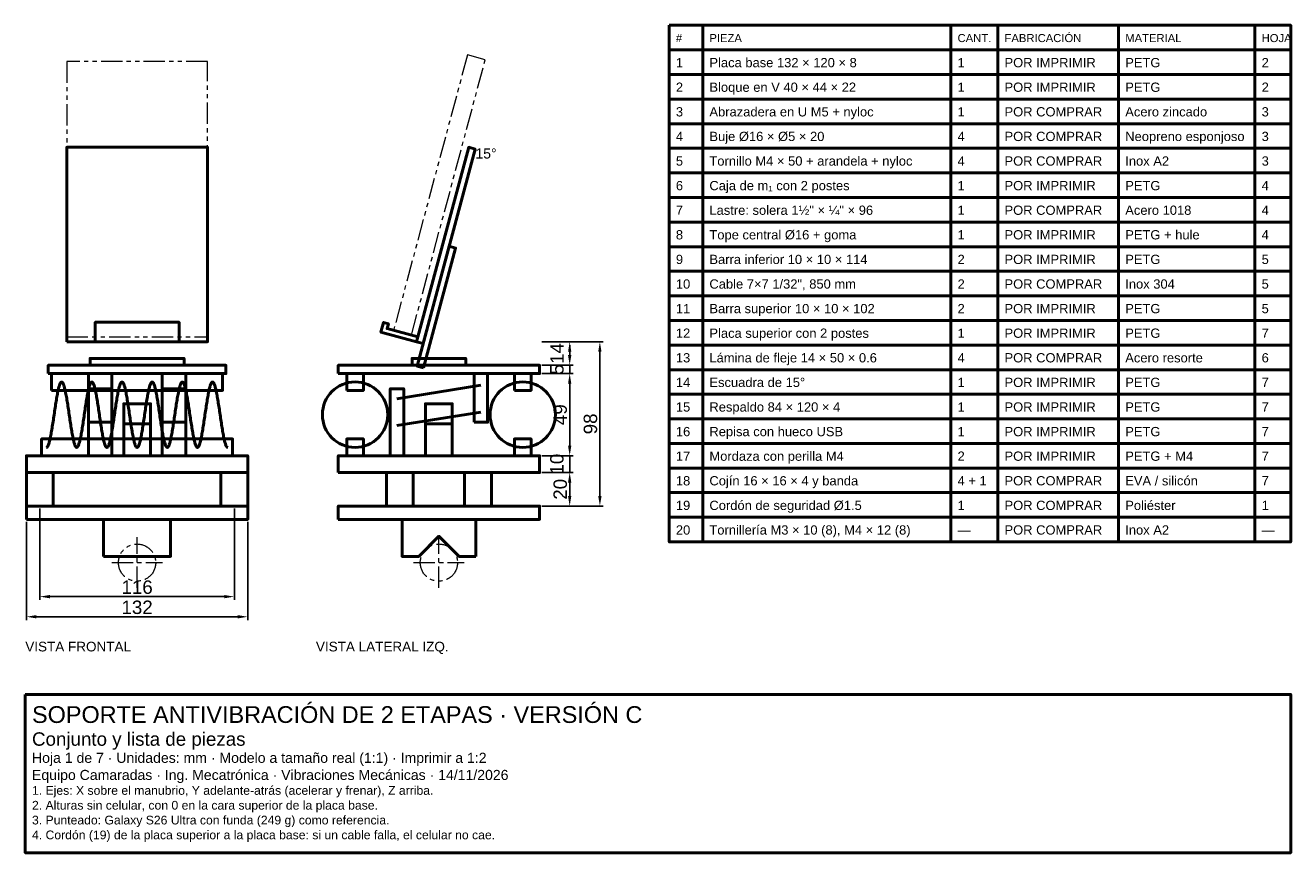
# Model space of a CAD drawing. Header units: millimetres. Extents: x 33 to 788, y -520 to -27.
import ezdxf

# ---------------------------------------------------------------- set-up
doc = ezdxf.new("R2010")
doc.units = ezdxf.units.MM
doc.header["$LTSCALE"] = 4
doc.linetypes.add('CENTER', pattern=[5.08, 3.175, -0.635, 0.635, -0.635])
doc.linetypes.add('PHANTOM', pattern=[6.35, 3.175, -0.635, 0.635, -0.635, 0.635, -0.635])
for name, color, linetype, lineweight in [('CONTORNO', 7, 'Continuous', 50), ('COTAS', 4, 'Continuous', 18), ('EJES', 1, 'CENTER', 18), ('REFERENCIA', 9, 'PHANTOM', 18), ('TEXTO', 3, 'Continuous', 25)]:
    doc.layers.add(name, color=color, linetype=linetype, lineweight=lineweight)
doc.styles.get("Standard").update_dxf_attribs({"font": 'arial.ttf'})
doc.dimstyles.new('PLANO', dxfattribs={"dimscale": 2, "dimtxt": 4, "dimasz": 3, "dimexe": 1, "dimexo": 0.7, "dimgap": 0.8, "dimtad": 1, "dimdec": 1, "dimdsep": 46, "dimtxsty": 'Standard', "dimcen": 2.5, "dimclrd": 256, "dimclre": 256, "dimclrt": 256, "dimazin": 3, "dimtfac": 1, "dimtmove": 0, "dimatfit": 3})

msp = doc.modelspace()

# ---------------------------------------------------------------- linework, layer by layer
at = {"layer": 'CONTORNO'}
for p, q in [((437.33, -26.67), (437.33, -334.67)), ((585.33, -26.67), (585.33, -334.67)), ((613.33, -26.67), (613.33, -334.67)), ((685.33, -26.67), (685.33, -334.67)), ((766.67, -26.67), (766.67, -334.67)), ((417.33, -41.33), (788, -41.33)), ((417.33, -56), (788, -56)), ((417.33, -70.67), (788, -70.67)), ((417.33, -85.33), (788, -85.33)), ((417.33, -100), (788, -100)), ((417.33, -114.67), (788, -114.67)), ((417.33, -129.33), (788, -129.33)), ((417.33, -144), (788, -144)), ((417.33, -158.67), (788, -158.67)), ((417.33, -173.33), (788, -173.33)), ((417.33, -188), (788, -188)), ((417.33, -202.67), (788, -202.67)), ((417.33, -217.33), (788, -217.33)), ((417.33, -232), (788, -232)), ((255, -249.33), (305, -241.33)), ((417.33, -246.67), (788, -246.67)), ((255, -265.33), (305, -257.33)), ((417.33, -261.33), (788, -261.33)), ((417.33, -276), (788, -276)), ((417.33, -290.67), (788, -290.67)), ((417.33, -305.33), (788, -305.33)), ((417.33, -320), (788, -320))]:
    msp.add_line(p, q, dxfattribs=at)
for points in [[(417.33, -26.67), (788, -26.67), (788, -334.67), (417.33, -334.67)], [(58, -215.33), (142, -215.33), (142, -99.42), (58, -99.42)], [(270.56, -216.37), (301.62, -100.46), (297.76, -99.42), (266.7, -215.33)], [(270.8, -230.93), (289.96, -159.45), (286.09, -158.41), (266.94, -229.89)], [(75, -215.33), (125, -215.33), (125, -203.74), (75, -203.74)], [(266.7, -215.33), (245.45, -209.64), (247, -203.84), (249.9, -204.62), (249.12, -207.52), (267.48, -212.44)], [(72, -229.33), (128, -229.33), (128, -225.33), (72, -225.33)], [(264, -229.33), (296, -229.33), (296, -225.33), (264, -225.33)], [(47, -234.33), (153, -234.33), (153, -229.33), (47, -229.33)], [(220, -234.33), (340, -234.33), (340, -229.33), (220, -229.33)], [(49, -244.33), (151, -244.33), (151, -234.33), (49, -234.33)], [(71, -263.33), (85, -263.33), (85, -234.33), (71, -234.33)], [(115, -263.33), (129, -263.33), (129, -234.33), (115, -234.33)], [(225, -244.33), (235, -244.33), (235, -234.33), (225, -234.33)], [(301, -263.33), (309, -263.33), (309, -234.33), (301, -234.33)], [(325, -244.33), (335, -244.33), (335, -234.33), (325, -234.33)], [(71, -283.33), (85, -283.33), (85, -243.33), (71, -243.33)], [(115, -283.33), (129, -283.33), (129, -243.33), (115, -243.33)], [(251, -283.33), (259, -283.33), (259, -243.33), (251, -243.33)], [(92, -264.33), (108, -264.33), (108, -252.33), (92, -252.33)], [(272, -264.33), (288, -264.33), (288, -252.33), (272, -252.33)], [(92, -283.33), (108, -283.33), (108, -264.33), (92, -264.33)], [(272, -283.33), (288, -283.33), (288, -264.33), (272, -264.33)], [(43, -283.33), (157, -283.33), (157, -273.33), (43, -273.33)], [(225, -283.33), (235, -283.33), (235, -273.33), (225, -273.33)], [(325, -283.33), (335, -283.33), (335, -273.33), (325, -273.33)], [(34, -293.33), (166, -293.33), (166, -283.33), (34, -283.33)], [(220, -293.33), (340, -293.33), (340, -283.33), (220, -283.33)], [(34, -313.33), (50, -313.33), (50, -293.33), (34, -293.33)], [(150, -313.33), (166, -313.33), (166, -293.33), (150, -293.33)], [(248.7, -313.33), (264.7, -313.33), (264.7, -293.33), (248.7, -293.33)], [(295.3, -313.33), (311.3, -313.33), (311.3, -293.33), (295.3, -293.33)], [(34, -321.33), (166, -321.33), (166, -313.33), (34, -313.33)], [(220, -321.33), (340, -321.33), (340, -313.33), (220, -313.33)], [(80, -343.33), (120, -343.33), (120, -321.33), (80, -321.33)], [(302, -343.33), (292, -343.33), (280, -331.33), (268, -343.33), (258, -343.33), (258, -321.33), (302, -321.33)], [(33.33, -425.64), (788, -425.64), (788, -520), (33.33, -520)]]:
    msp.add_lwpolyline(points, close=True, dxfattribs=at)
msp.add_lwpolyline([(46, -278.33), (46.15, -278.31), (46.3, -278.23), (46.45, -278.09), (46.6, -277.91), (46.75, -277.67), (46.9, -277.38), (47.05, -277.04), (47.2, -276.65), (47.35, -276.21), (47.5, -275.72), (47.65, -275.19), (47.8, -274.61), (47.95, -273.99), (48.1, -273.32), (48.25, -272.62), (48.4, -271.88), (48.55, -271.11), (48.7, -270.3), (48.85, -269.45), (49, -268.58), (49.15, -267.69), (49.3, -266.76), (49.45, -265.82), (49.6, -264.86), (49.75, -263.88), (49.9, -262.89), (50.05, -261.88), (50.2, -260.87), (50.35, -259.85), (50.5, -258.83), (50.65, -257.81), (50.8, -256.8), (50.95, -255.78), (51.1, -254.78), (51.25, -253.79), (51.4, -252.81), (51.55, -251.85), (51.7, -250.9), (51.85, -249.98), (52, -249.08), (52.15, -248.21), (52.3, -247.37), (52.45, -246.56), (52.6, -245.79), (52.75, -245.04), (52.9, -244.34), (53.05, -243.68), (53.2, -243.06), (53.35, -242.48), (53.5, -241.95), (53.65, -241.46), (53.8, -241.02), (53.95, -240.63), (54.1, -240.29), (54.25, -240), (54.4, -239.76), (54.55, -239.57), (54.7, -239.44), (54.85, -239.36), (55, -239.33), (55.15, -239.36), (55.3, -239.44), (55.45, -239.57), (55.6, -239.76), (55.75, -240), (55.9, -240.29), (56.05, -240.63), (56.2, -241.02), (56.35, -241.46), (56.5, -241.95), (56.65, -242.48), (56.8, -243.06), (56.95, -243.68), (57.1, -244.34), (57.25, -245.04), (57.4, -245.79), (57.55, -246.56), (57.7, -247.37), (57.85, -248.21), (58, -249.08), (58.15, -249.98), (58.3, -250.9), (58.45, -251.85), (58.6, -252.81), (58.75, -253.79), (58.9, -254.78), (59.05, -255.78), (59.2, -256.8), (59.35, -257.81), (59.5, -258.83), (59.65, -259.85), (59.8, -260.87), (59.95, -261.88), (60.1, -262.89), (60.25, -263.88), (60.4, -264.86), (60.55, -265.82), (60.7, -266.76), (60.85, -267.69), (61, -268.58), (61.15, -269.45), (61.3, -270.3), (61.45, -271.11), (61.6, -271.88), (61.75, -272.62), (61.9, -273.32), (62.05, -273.99), (62.2, -274.61), (62.35, -275.19), (62.5, -275.72), (62.65, -276.21), (62.8, -276.65), (62.95, -277.04), (63.1, -277.38), (63.25, -277.67), (63.4, -277.91), (63.55, -278.09), (63.7, -278.23), (63.85, -278.31), (64, -278.33), (64.15, -278.31), (64.3, -278.23), (64.45, -278.09), (64.6, -277.91), (64.75, -277.67), (64.9, -277.38), (65.05, -277.04), (65.2, -276.65), (65.35, -276.21), (65.5, -275.72), (65.65, -275.19), (65.8, -274.61), (65.95, -273.99), (66.1, -273.32), (66.25, -272.62), (66.4, -271.88), (66.55, -271.11), (66.7, -270.3), (66.85, -269.45), (67, -268.58), (67.15, -267.69), (67.3, -266.76), (67.45, -265.82), (67.6, -264.86), (67.75, -263.88), (67.9, -262.89), (68.05, -261.88), (68.2, -260.87), (68.35, -259.85), (68.5, -258.83), (68.65, -257.81), (68.8, -256.8), (68.95, -255.78), (69.1, -254.78), (69.25, -253.79), (69.4, -252.81), (69.55, -251.85), (69.7, -250.9), (69.85, -249.98), (70, -249.08), (70.15, -248.21), (70.3, -247.37), (70.45, -246.56), (70.6, -245.79), (70.75, -245.04), (70.9, -244.34), (71.05, -243.68), (71.2, -243.06), (71.35, -242.48), (71.5, -241.95), (71.65, -241.46), (71.8, -241.02), (71.95, -240.63), (72.1, -240.29), (72.25, -240), (72.4, -239.76), (72.55, -239.57), (72.7, -239.44), (72.85, -239.36), (73, -239.33), (73.15, -239.36), (73.3, -239.44), (73.45, -239.57), (73.6, -239.76), (73.75, -240), (73.9, -240.29), (74.05, -240.63), (74.2, -241.02), (74.35, -241.46), (74.5, -241.95), (74.65, -242.48), (74.8, -243.06), (74.95, -243.68), (75.1, -244.34), (75.25, -245.04), (75.4, -245.79), (75.55, -246.56), (75.7, -247.37), (75.85, -248.21), (76, -249.08), (76.15, -249.98), (76.3, -250.9), (76.45, -251.85), (76.6, -252.81), (76.75, -253.79), (76.9, -254.78), (77.05, -255.78), (77.2, -256.8), (77.35, -257.81), (77.5, -258.83), (77.65, -259.85), (77.8, -260.87), (77.95, -261.88), (78.1, -262.89), (78.25, -263.88), (78.4, -264.86), (78.55, -265.82), (78.7, -266.76), (78.85, -267.69), (79, -268.58), (79.15, -269.45), (79.3, -270.3), (79.45, -271.11), (79.6, -271.88), (79.75, -272.62), (79.9, -273.32), (80.05, -273.99), (80.2, -274.61), (80.35, -275.19), (80.5, -275.72), (80.65, -276.21), (80.8, -276.65), (80.95, -277.04), (81.1, -277.38), (81.25, -277.67), (81.4, -277.91), (81.55, -278.09), (81.7, -278.23), (81.85, -278.31), (82, -278.33), (82.15, -278.31), (82.3, -278.23), (82.45, -278.09), (82.6, -277.91), (82.75, -277.67), (82.9, -277.38), (83.05, -277.04), (83.2, -276.65), (83.35, -276.21), (83.5, -275.72), (83.65, -275.19), (83.8, -274.61), (83.95, -273.99), (84.1, -273.32), (84.25, -272.62), (84.4, -271.88), (84.55, -271.11), (84.7, -270.3), (84.85, -269.45), (85, -268.58), (85.15, -267.69), (85.3, -266.76), (85.45, -265.82), (85.6, -264.86), (85.75, -263.88), (85.9, -262.89), (86.05, -261.88), (86.2, -260.87), (86.35, -259.85), (86.5, -258.83), (86.65, -257.81), (86.8, -256.8), (86.95, -255.78), (87.1, -254.78), (87.25, -253.79), (87.4, -252.81), (87.55, -251.85), (87.7, -250.9), (87.85, -249.98), (88, -249.08), (88.15, -248.21), (88.3, -247.37), (88.45, -246.56), (88.6, -245.79), (88.75, -245.04), (88.9, -244.34), (89.05, -243.68), (89.2, -243.06), (89.35, -242.48), (89.5, -241.95), (89.65, -241.46), (89.8, -241.02), (89.95, -240.63), (90.1, -240.29), (90.25, -240), (90.4, -239.76), (90.55, -239.57), (90.7, -239.44), (90.85, -239.36), (91, -239.33), (91.15, -239.36), (91.3, -239.44), (91.45, -239.57), (91.6, -239.76), (91.75, -240), (91.9, -240.29), (92.05, -240.63), (92.2, -241.02), (92.35, -241.46), (92.5, -241.95), (92.65, -242.48), (92.8, -243.06), (92.95, -243.68), (93.1, -244.34), (93.25, -245.04), (93.4, -245.79), (93.55, -246.56), (93.7, -247.37), (93.85, -248.21), (94, -249.08), (94.15, -249.98), (94.3, -250.9), (94.45, -251.85), (94.6, -252.81), (94.75, -253.79), (94.9, -254.78), (95.05, -255.78), (95.2, -256.8), (95.35, -257.81), (95.5, -258.83), (95.65, -259.85), (95.8, -260.87), (95.95, -261.88), (96.1, -262.89), (96.25, -263.88), (96.4, -264.86), (96.55, -265.82), (96.7, -266.76), (96.85, -267.69), (97, -268.58), (97.15, -269.45), (97.3, -270.3), (97.45, -271.11), (97.6, -271.88), (97.75, -272.62), (97.9, -273.32), (98.05, -273.99), (98.2, -274.61), (98.35, -275.19), (98.5, -275.72), (98.65, -276.21), (98.8, -276.65), (98.95, -277.04), (99.1, -277.38), (99.25, -277.67), (99.4, -277.91), (99.55, -278.09), (99.7, -278.23), (99.85, -278.31), (100, -278.33), (100.15, -278.31), (100.3, -278.23), (100.45, -278.09), (100.6, -277.91), (100.75, -277.67), (100.9, -277.38), (101.05, -277.04), (101.2, -276.65), (101.35, -276.21), (101.5, -275.72), (101.65, -275.19), (101.8, -274.61), (101.95, -273.99), (102.1, -273.32), (102.25, -272.62), (102.4, -271.88), (102.55, -271.11), (102.7, -270.3), (102.85, -269.45), (103, -268.58), (103.15, -267.69), (103.3, -266.76), (103.45, -265.82), (103.6, -264.86), (103.75, -263.88), (103.9, -262.89), (104.05, -261.88), (104.2, -260.87), (104.35, -259.85), (104.5, -258.83), (104.65, -257.81), (104.8, -256.8), (104.95, -255.78), (105.1, -254.78), (105.25, -253.79), (105.4, -252.81), (105.55, -251.85), (105.7, -250.9), (105.85, -249.98), (106, -249.08), (106.15, -248.21), (106.3, -247.37), (106.45, -246.56), (106.6, -245.79), (106.75, -245.04), (106.9, -244.34), (107.05, -243.68), (107.2, -243.06), (107.35, -242.48), (107.5, -241.95), (107.65, -241.46), (107.8, -241.02), (107.95, -240.63), (108.1, -240.29), (108.25, -240), (108.4, -239.76), (108.55, -239.57), (108.7, -239.44), (108.85, -239.36), (109, -239.33), (109.15, -239.36), (109.3, -239.44), (109.45, -239.57), (109.6, -239.76), (109.75, -240), (109.9, -240.29), (110.05, -240.63), (110.2, -241.02), (110.35, -241.46), (110.5, -241.95), (110.65, -242.48), (110.8, -243.06), (110.95, -243.68), (111.1, -244.34), (111.25, -245.04), (111.4, -245.79), (111.55, -246.56), (111.7, -247.37), (111.85, -248.21), (112, -249.08), (112.15, -249.98), (112.3, -250.9), (112.45, -251.85), (112.6, -252.81), (112.75, -253.79), (112.9, -254.78), (113.05, -255.78), (113.2, -256.8), (113.35, -257.81), (113.5, -258.83), (113.65, -259.85), (113.8, -260.87), (113.95, -261.88), (114.1, -262.89), (114.25, -263.88), (114.4, -264.86), (114.55, -265.82), (114.7, -266.76), (114.85, -267.69), (115, -268.58), (115.15, -269.45), (115.3, -270.3), (115.45, -271.11), (115.6, -271.88), (115.75, -272.62), (115.9, -273.32), (116.05, -273.99), (116.2, -274.61), (116.35, -275.19), (116.5, -275.72), (116.65, -276.21), (116.8, -276.65), (116.95, -277.04), (117.1, -277.38), (117.25, -277.67), (117.4, -277.91), (117.55, -278.09), (117.7, -278.23), (117.85, -278.31), (118, -278.33), (118.15, -278.31), (118.3, -278.23), (118.45, -278.09), (118.6, -277.91), (118.75, -277.67), (118.9, -277.38), (119.05, -277.04), (119.2, -276.65), (119.35, -276.21), (119.5, -275.72), (119.65, -275.19), (119.8, -274.61), (119.95, -273.99), (120.1, -273.32), (120.25, -272.62), (120.4, -271.88), (120.55, -271.11), (120.7, -270.3), (120.85, -269.45), (121, -268.58), (121.15, -267.69), (121.3, -266.76), (121.45, -265.82), (121.6, -264.86), (121.75, -263.88), (121.9, -262.89), (122.05, -261.88), (122.2, -260.87), (122.35, -259.85), (122.5, -258.83), (122.65, -257.81), (122.8, -256.8), (122.95, -255.78), (123.1, -254.78), (123.25, -253.79), (123.4, -252.81), (123.55, -251.85), (123.7, -250.9), (123.85, -249.98), (124, -249.08), (124.15, -248.21), (124.3, -247.37), (124.45, -246.56), (124.6, -245.79), (124.75, -245.04), (124.9, -244.34), (125.05, -243.68), (125.2, -243.06), (125.35, -242.48), (125.5, -241.95), (125.65, -241.46), (125.8, -241.02), (125.95, -240.63), (126.1, -240.29), (126.25, -240), (126.4, -239.76), (126.55, -239.57), (126.7, -239.44), (126.85, -239.36), (127, -239.33), (127.15, -239.36), (127.3, -239.44), (127.45, -239.57), (127.6, -239.76), (127.75, -240), (127.9, -240.29), (128.05, -240.63), (128.2, -241.02), (128.35, -241.46), (128.5, -241.95), (128.65, -242.48), (128.8, -243.06), (128.95, -243.68), (129.1, -244.34), (129.25, -245.04), (129.4, -245.79), (129.55, -246.56), (129.7, -247.37), (129.85, -248.21), (130, -249.08), (130.15, -249.98), (130.3, -250.9), (130.45, -251.85), (130.6, -252.81), (130.75, -253.79), (130.9, -254.78), (131.05, -255.78), (131.2, -256.8), (131.35, -257.81), (131.5, -258.83), (131.65, -259.85), (131.8, -260.87), (131.95, -261.88), (132.1, -262.89), (132.25, -263.88), (132.4, -264.86), (132.55, -265.82), (132.7, -266.76), (132.85, -267.69), (133, -268.58), (133.15, -269.45), (133.3, -270.3), (133.45, -271.11), (133.6, -271.88), (133.75, -272.62), (133.9, -273.32), (134.05, -273.99), (134.2, -274.61), (134.35, -275.19), (134.5, -275.72), (134.65, -276.21), (134.8, -276.65), (134.95, -277.04), (135.1, -277.38), (135.25, -277.67), (135.4, -277.91), (135.55, -278.09), (135.7, -278.23), (135.85, -278.31), (136, -278.33), (136.15, -278.31), (136.3, -278.23), (136.45, -278.09), (136.6, -277.91), (136.75, -277.67), (136.9, -277.38), (137.05, -277.04), (137.2, -276.65), (137.35, -276.21), (137.5, -275.72), (137.65, -275.19), (137.8, -274.61), (137.95, -273.99), (138.1, -273.32), (138.25, -272.62), (138.4, -271.88), (138.55, -271.11), (138.7, -270.3), (138.85, -269.45), (139, -268.58), (139.15, -267.69), (139.3, -266.76), (139.45, -265.82), (139.6, -264.86), (139.75, -263.88), (139.9, -262.89), (140.05, -261.88), (140.2, -260.87), (140.35, -259.85), (140.5, -258.83), (140.65, -257.81), (140.8, -256.8), (140.95, -255.78), (141.1, -254.78), (141.25, -253.79), (141.4, -252.81), (141.55, -251.85), (141.7, -250.9), (141.85, -249.98), (142, -249.08), (142.15, -248.21), (142.3, -247.37), (142.45, -246.56), (142.6, -245.79), (142.75, -245.04), (142.9, -244.34), (143.05, -243.68), (143.2, -243.06), (143.35, -242.48), (143.5, -241.95), (143.65, -241.46), (143.8, -241.02), (143.95, -240.63), (144.1, -240.29), (144.25, -240), (144.4, -239.76), (144.55, -239.57), (144.7, -239.44), (144.85, -239.36), (145, -239.33), (145.15, -239.36), (145.3, -239.44), (145.45, -239.57), (145.6, -239.76), (145.75, -240), (145.9, -240.29), (146.05, -240.63), (146.2, -241.02), (146.35, -241.46), (146.5, -241.95), (146.65, -242.48), (146.8, -243.06), (146.95, -243.68), (147.1, -244.34), (147.25, -245.04), (147.4, -245.79), (147.55, -246.56), (147.7, -247.37), (147.85, -248.21), (148, -249.08), (148.15, -249.98), (148.3, -250.9), (148.45, -251.85), (148.6, -252.81), (148.75, -253.79), (148.9, -254.78), (149.05, -255.78), (149.2, -256.8), (149.35, -257.81), (149.5, -258.83), (149.65, -259.85), (149.8, -260.87), (149.95, -261.88), (150.1, -262.89), (150.25, -263.88), (150.4, -264.86), (150.55, -265.82), (150.7, -266.76), (150.85, -267.69), (151, -268.58), (151.15, -269.45), (151.3, -270.3), (151.45, -271.11), (151.6, -271.88), (151.75, -272.62), (151.9, -273.32), (152.05, -273.99), (152.2, -274.61), (152.35, -275.19), (152.5, -275.72), (152.65, -276.21), (152.8, -276.65), (152.95, -277.04), (153.1, -277.38), (153.25, -277.67), (153.4, -277.91), (153.55, -278.09), (153.7, -278.23), (153.85, -278.31), (154, -278.33)], dxfattribs=at)
for centre in [(230, -258.83), (330, -258.83)]:
    msp.add_circle(centre, 19.5, dxfattribs=at)
at = {"layer": 'EJES'}
for p, q in [((100, -362.13), (100, -331.93)), ((280, -362.13), (280, -331.93)), ((84.9, -347.03), (115.1, -347.03)), ((264.9, -347.03), (295.1, -347.03))]:
    msp.add_line(p, q, dxfattribs=at)
at = {"layer": 'REFERENCIA'}
for points in [[(263.61, -211.4), (307.61, -47.19), (296.99, -44.35), (252.99, -208.55)], [(58, -212.44), (142, -212.44), (142, -48.23), (58, -48.23)]]:
    msp.add_lwpolyline(points, close=True, dxfattribs=at)
for centre in [(100, -347.03), (280, -347.03)]:
    msp.add_circle(centre, 11.1, dxfattribs=at)

# ---------------------------------------------------------------- texts
at = {"layer": 'COTAS'}
msp.add_text('15°', height=6, dxfattribs=at).set_placement((301.76, -106.09))
at = {"layer": 'TEXTO'}
for s, height, p in [('#', 4.8, (421.33, -36.67)), ('PIEZA', 4.8, (441.33, -36.67)), ('CANT.', 4.8, (589.33, -36.67)), ('FABRICACIÓN', 4.8, (617.33, -36.67)), ('MATERIAL', 4.8, (689.33, -36.67)), ('HOJA', 4.8, (770.67, -36.67)), ('1', 5.52, (421.33, -51.67)), ('Placa base 132 × 120 × 8', 5.52, (441.33, -51.67)), ('1', 5.52, (589.33, -51.67)), ('POR IMPRIMIR', 5.52, (617.33, -51.67)), ('PETG', 5.52, (689.33, -51.67)), ('2', 5.52, (770.67, -51.67)), ('Bloque en V 40 × 44 × 22', 5.52, (441.33, -66.33)), ('2', 5.52, (421.33, -66.33)), ('1', 5.52, (589.33, -66.33)), ('POR IMPRIMIR', 5.52, (617.33, -66.33)), ('PETG', 5.52, (689.33, -66.33)), ('2', 5.52, (770.67, -66.33)), ('3', 5.52, (421.33, -81)), ('Abrazadera en U M5 + nyloc', 5.52, (441.33, -81)), ('POR COMPRAR', 5.52, (617.33, -81)), ('Acero zincado', 5.52, (689.33, -81)), ('3', 5.52, (770.67, -81)), ('1', 5.52, (589.33, -81)), ('4', 5.52, (421.33, -95.67)), ('Buje Ø16 × Ø5 × 20', 5.52, (441.33, -95.67)), ('4', 5.52, (589.33, -95.67)), ('POR COMPRAR', 5.52, (617.33, -95.67)), ('Neopreno esponjoso', 5.52, (689.33, -95.67)), ('3', 5.52, (770.67, -95.67)), ('5', 5.52, (421.33, -110.33)), ('Tornillo M4 × 50 + arandela + nyloc', 5.52, (441.33, -110.33)), ('4', 5.52, (589.33, -110.33)), ('POR COMPRAR', 5.52, (617.33, -110.33)), ('Inox A2', 5.52, (689.33, -110.33)), ('3', 5.52, (770.67, -110.33)), ('6', 5.52, (421.33, -125)), ('Caja de m₁ con 2 postes', 5.52, (441.33, -125)), ('1', 5.52, (589.33, -125)), ('POR IMPRIMIR', 5.52, (617.33, -125)), ('PETG', 5.52, (689.33, -125)), ('4', 5.52, (770.67, -125)), ('7', 5.52, (421.33, -139.67)), ('Lastre: solera 1½" × ¼" × 96', 5.52, (441.33, -139.67)), ('1', 5.52, (589.33, -139.67)), ('POR COMPRAR', 5.52, (617.33, -139.67)), ('Acero 1018', 5.52, (689.33, -139.67)), ('4', 5.52, (770.67, -139.67)), ('8', 5.52, (421.33, -154.33)), ('Tope central Ø16 + goma', 5.52, (441.33, -154.33)), ('1', 5.52, (589.33, -154.33)), ('POR IMPRIMIR', 5.52, (617.33, -154.33)), ('PETG + hule', 5.52, (689.33, -154.33)), ('4', 5.52, (770.67, -154.33)), ('9', 5.52, (421.33, -169)), ('Barra inferior 10 × 10 × 114', 5.52, (441.33, -169)), ('2', 5.52, (589.33, -169)), ('POR IMPRIMIR', 5.52, (617.33, -169)), ('PETG', 5.52, (689.33, -169)), ('5', 5.52, (770.67, -169)), ('10', 5.52, (421.33, -183.67)), ('Cable 7×7 1/32", 850 mm', 5.52, (441.33, -183.67)), ('2', 5.52, (589.33, -183.67)), ('POR COMPRAR', 5.52, (617.33, -183.67)), ('Inox 304', 5.52, (689.33, -183.67)), ('5', 5.52, (770.67, -183.67)), ('11', 5.52, (421.33, -198.33)), ('Barra superior 10 × 10 × 102', 5.52, (441.33, -198.33)), ('2', 5.52, (589.33, -198.33)), ('POR IMPRIMIR', 5.52, (617.33, -198.33)), ('PETG', 5.52, (689.33, -198.33)), ('5', 5.52, (770.67, -198.33)), ('12', 5.52, (421.33, -213)), ('Placa superior con 2 postes', 5.52, (441.33, -213)), ('1', 5.52, (589.33, -213)), ('POR IMPRIMIR', 5.52, (617.33, -213)), ('PETG', 5.52, (689.33, -213)), ('7', 5.52, (770.67, -213)), ('13', 5.52, (421.33, -227.67)), ('Lámina de fleje 14 × 50 × 0.6', 5.52, (441.33, -227.67)), ('4', 5.52, (589.33, -227.67)), ('POR COMPRAR', 5.52, (617.33, -227.67)), ('Acero resorte', 5.52, (689.33, -227.67)), ('6', 5.52, (770.67, -227.67)), ('14', 5.52, (421.33, -242.33)), ('Escuadra de 15°', 5.52, (441.33, -242.33)), ('1', 5.52, (589.33, -242.33)), ('POR IMPRIMIR', 5.52, (617.33, -242.33)), ('PETG', 5.52, (689.33, -242.33)), ('7', 5.52, (770.67, -242.33)), ('15', 5.52, (421.33, -257)), ('Respaldo 84 × 120 × 4', 5.52, (441.33, -257)), ('1', 5.52, (589.33, -257)), ('POR IMPRIMIR', 5.52, (617.33, -257)), ('PETG', 5.52, (689.33, -257)), ('7', 5.52, (770.67, -257)), ('16', 5.52, (421.33, -271.67)), ('Repisa con hueco USB', 5.52, (441.33, -271.67)), ('1', 5.52, (589.33, -271.67)), ('POR IMPRIMIR', 5.52, (617.33, -271.67)), ('PETG', 5.52, (689.33, -271.67)), ('7', 5.52, (770.67, -271.67)), ('17', 5.52, (421.33, -286.33)), ('Mordaza con perilla M4', 5.52, (441.33, -286.33)), ('2', 5.52, (589.33, -286.33)), ('POR IMPRIMIR', 5.52, (617.33, -286.33)), ('PETG + M4', 5.52, (689.33, -286.33)), ('7', 5.52, (770.67, -286.33)), ('18', 5.52, (421.33, -301)), ('Cojín 16 × 16 × 4 y banda', 5.52, (441.33, -301)), ('4 + 1', 5.52, (589.33, -301)), ('POR COMPRAR', 5.52, (617.33, -301)), ('EVA / silicón', 5.52, (689.33, -301)), ('7', 5.52, (770.67, -301)), ('Cordón de seguridad Ø1.5', 5.52, (441.33, -315.67)), ('Poliéster', 5.52, (689.33, -315.67)), ('19', 5.52, (421.33, -315.67)), ('1', 5.52, (589.33, -315.67)), ('POR COMPRAR', 5.52, (617.33, -315.67)), ('1', 5.52, (770.67, -315.67)), ('Tornillería M3 × 10 (8), M4 × 12 (8)', 5.52, (441.33, -330.33)), ('20', 5.52, (421.33, -330.33)), ('—', 5.52, (589.33, -330.33)), ('POR COMPRAR', 5.52, (617.33, -330.33)), ('Inox A2', 5.52, (689.33, -330.33)), ('—', 5.52, (770.67, -330.33)), ('VISTA FRONTAL', 5.76, (33.33, -400)), ('VISTA LATERAL IZQ.', 5.76, (206.67, -400)), ('SOPORTE ANTIVIBRACIÓN DE 2 ETAPAS · VERSIÓN C', 10, (37.33, -442.64)), ('Conjunto y lista de piezas', 8, (37.33, -456.24)), ('Hoja 1 de 7 · Unidades: mm · Modelo a tamaño real (1:1) · Imprimir a 1:2', 6, (37.33, -466.44)), ('Equipo Camaradas · Ing. Mecatrónica · Vibraciones Mecánicas · 14/11/2026', 6, (37.33, -476.64)), ('1. Ejes: X sobre el manubrio, Y adelante-atrás (acelerar y frenar), Z arriba.', 5.2, (37.33, -485.48)), ('2. Alturas sin celular, con 0 en la cara superior de la placa base.', 5.2, (37.33, -494.32)), ('3. Punteado: Galaxy S26 Ultra con funda (249 g) como referencia.', 5.2, (37.33, -503.16)), ('4. Cordón (19) de la placa superior a la placa base: si un cable falla, el celular no cae.', 5.2, (37.33, -512))]:
    msp.add_text(s, height=height, dxfattribs=at).set_placement(p)

# ---------------------------------------------------------------- dimensions: what is measured, and where the dimension line sits
at = {"layer": 'COTAS'}
for base, p1, p2 in [((358, -229.33), (340, -229.33), (340, -215.33)), ((376, -313.33), (340, -313.33), (340, -215.33)), ((358, -234.33), (340, -234.33), (340, -229.33)), ((358, -283.33), (340, -283.33), (340, -234.33)), ((358, -293.33), (340, -293.33), (340, -283.33)), ((358, -313.33), (340, -313.33), (340, -293.33))]:
    msp.add_linear_dim(base=base, p1=p1, p2=p2, angle=90, dimstyle='PLANO', dxfattribs=at).render()
for base, p1, p2 in [((42, -367.33), (42, -313.33), (158, -313.33)), ((34, -379.33), (34, -321.33), (166, -321.33))]:
    msp.add_linear_dim(base=base, p1=p1, p2=p2, dimstyle='PLANO', dxfattribs=at).render()

doc.saveas('drawing.dxf')
